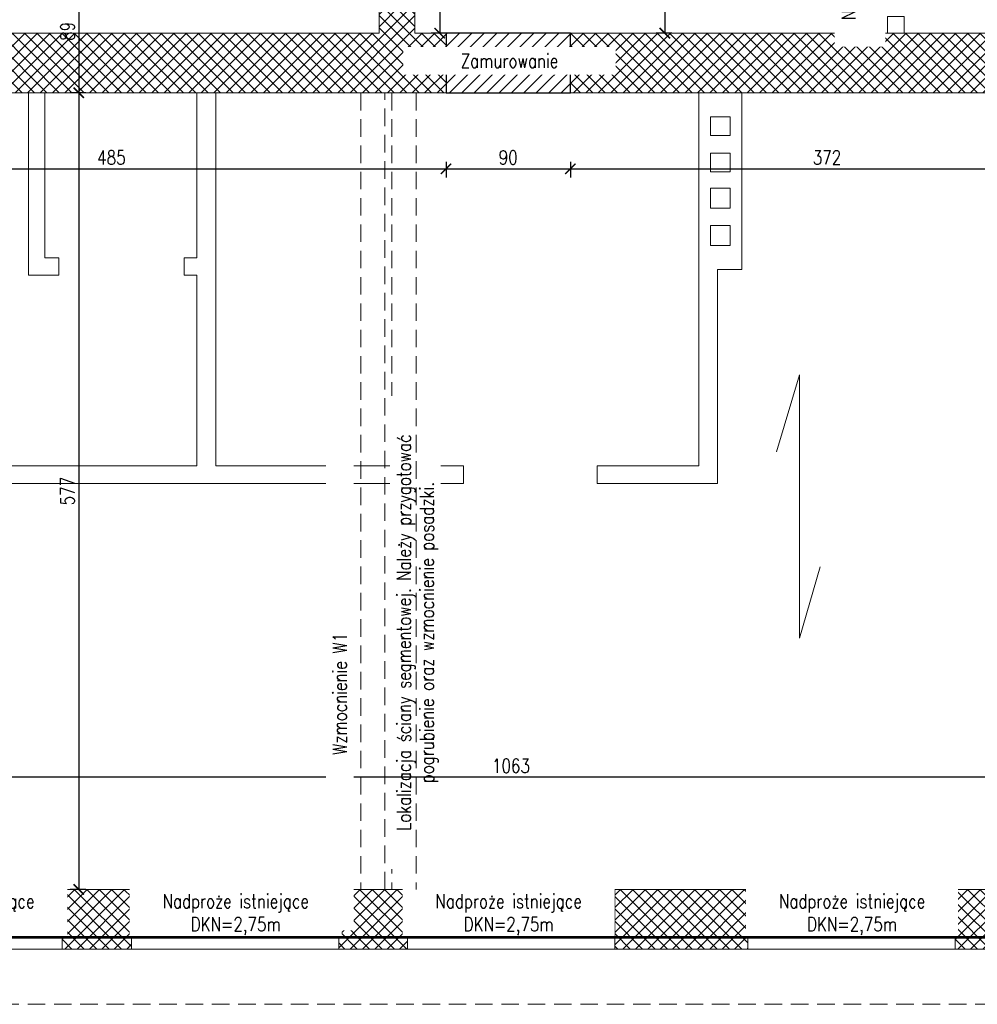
# Model space of a CAD drawing. Header units: millimetres. Extents: x 11984 to 50512, y -26688 to 13952.
# Tile 4 of 85: x 17831 to 18525, y 9700 to 10412. Entities that reach past the tile are written whole.
import ezdxf

# ---------------------------------------------------------------- set-up
doc = ezdxf.new("R2010")
doc.units = ezdxf.units.MM
doc.header["$MEASUREMENT"] = 0
doc.linetypes.add('HIDDEN', pattern=[9.525, 6.35, -3.175])
doc.layers.add('e-cad_opisy', color=7, linetype='Continuous')
for name, color, linetype, lineweight in [('e-cad_wymiary', 5, 'Continuous', 9), ('k-kreskowanie', 252, 'Continuous', 9), ('k-sciany', 4, 'Continuous', 30), ('k-widok', 1, 'Continuous', 20), ('k-wyburzenia', 215, 'PNEUMATIC2', 9), ('k-ściany działowe', 2, 'Continuous', 20), ('k-ściany istniejące', 190, 'Continuous', 18)]:
    doc.layers.add(name, color=color, linetype=linetype, lineweight=lineweight)
doc.styles.add('e-cad_1', font='simplex.shx', dxfattribs={"width": 0.8})
doc.linetypes.add('PNEUMATIC2', pattern='A,0.5,-0.25,["//",Standard,S=0.2,R=0,X=-0.1,Y=-0.1],-0.25', length=1)
doc.dimstyles.new('e-cad_1_50_[cm]', dxfattribs={"dimscale": 5, "dimtxt": 2, "dimasz": 1.5, "dimexe": 1.25, "dimexo": 0.625, "dimtad": 1, "dimdec": 0, "dimrnd": 0.1, "dimdsep": 46, "dimtxsty": 'e-cad_1', "dimblk": 'ARCHTICK', "dimcen": 1.5, "dimclrd": 256, "dimclre": 256, "dimclrt": 7, "dimadec": 0, "dimazin": 0, "dimtfac": 1, "dimtdec": 0, "dimtix": 1, "dimtmove": 0, "dimatfit": 0, "dimfxl": 0, "dimarcsym": 0})

# ---------------------------------------------------------------- blocks, each defined once
blk = doc.blocks.new('_ArchTick')
at = {"color": 0, "linetype": 'ByBlock', "const_width": 0.15}
blk.add_lwpolyline([(-0.5, -0.5), (0.5, 0.5)], dxfattribs=at)
blk = doc.blocks.new('*D615')
at = {"layer": 'Defpoints', "color": 0, "ltscale": 2}
for p in [(17655.48, 9869.35), (18718.48, 9864.13), (18718.48, 9864.13)]:
    blk.add_point(p, dxfattribs=at)
at = {"layer": 'e-cad_wymiary', "lineweight": -2}
for p, q in [((17655.48, 9866.23), (17655.48, 9857.88)), ((17655.48, 9864.13), (18718.48, 9864.13)), ((18718.48, 9861), (18718.48, 9857.88))]:
    blk.add_line(p, q, dxfattribs=at)
at = {"layer": 'e-cad_wymiary', "lineweight": -2, "ltscale": 2, "xscale": 7.5, "yscale": 7.5, "zscale": 7.5, "rotation": 180}
blk.add_blockref('_ArchTick', (17655.48, 9864.13), dxfattribs=at)
at = {"layer": 'e-cad_wymiary', "lineweight": -2, "ltscale": 2, "xscale": 7.5, "yscale": 7.5, "zscale": 7.5}
blk.add_blockref('_ArchTick', (18718.48, 9864.13), dxfattribs=at)
at = {"layer": 'e-cad_wymiary', "color": 7, "ltscale": 2, "insert": (18186.98, 9872.25), "char_height": 10, "attachment_point": 5, "style": 'e-cad_1'}
blk.add_mtext('1063', dxfattribs=at)
blk = doc.blocks.new('*D626')
at = {"layer": 'Defpoints', "color": 0, "ltscale": 2}
for p in [(18140.01, 10359.34), (17655.48, 10322.09), (18140.01, 10304.35)]:
    blk.add_point(p, dxfattribs=at)
at = {"layer": 'e-cad_wymiary', "lineweight": -2}
for p, q in [((17655.48, 10309.35), (17655.48, 10298.1)), ((18140.01, 10309.35), (18140.01, 10298.1)), ((17655.48, 10304.35), (18140.01, 10304.35))]:
    blk.add_line(p, q, dxfattribs=at)
at = {"layer": 'e-cad_wymiary', "lineweight": -2, "ltscale": 2, "xscale": 7.5, "yscale": 7.5, "zscale": 7.5, "rotation": 180}
blk.add_blockref('_ArchTick', (17655.48, 10304.35), dxfattribs=at)
at = {"layer": 'e-cad_wymiary', "lineweight": -2, "ltscale": 2, "xscale": 7.5, "yscale": 7.5, "zscale": 7.5}
blk.add_blockref('_ArchTick', (18140.01, 10304.35), dxfattribs=at)
at = {"layer": 'e-cad_wymiary', "color": 7, "ltscale": 2, "insert": (17897.75, 10312.48), "char_height": 10, "attachment_point": 5, "style": 'e-cad_1'}
blk.add_mtext('485', dxfattribs=at)
blk = doc.blocks.new('*D627')
at = {"layer": 'Defpoints', "color": 0, "ltscale": 2}
for p in [(18140.01, 10359.34), (18230.01, 10359.34), (18230.01, 10304.35)]:
    blk.add_point(p, dxfattribs=at)
at = {"layer": 'e-cad_wymiary', "lineweight": -2}
for p, q in [((18140.01, 10309.35), (18140.01, 10298.1)), ((18230.01, 10309.35), (18230.01, 10298.1)), ((18140.01, 10304.35), (18230.01, 10304.35))]:
    blk.add_line(p, q, dxfattribs=at)
at = {"layer": 'e-cad_wymiary', "lineweight": -2, "ltscale": 2, "xscale": 7.5, "yscale": 7.5, "zscale": 7.5, "rotation": 180}
blk.add_blockref('_ArchTick', (18140.01, 10304.35), dxfattribs=at)
at = {"layer": 'e-cad_wymiary', "lineweight": -2, "ltscale": 2, "xscale": 7.5, "yscale": 7.5, "zscale": 7.5}
blk.add_blockref('_ArchTick', (18230.01, 10304.35), dxfattribs=at)
at = {"layer": 'e-cad_wymiary', "color": 7, "ltscale": 2, "insert": (18185.01, 10312.48), "char_height": 10, "attachment_point": 5, "style": 'e-cad_1'}
blk.add_mtext('90', dxfattribs=at)
blk = doc.blocks.new('*D628')
at = {"layer": 'Defpoints', "color": 0, "ltscale": 2}
for p in [(18230.01, 10359.34), (18601.48, 10359.34), (18601.48, 10304.35)]:
    blk.add_point(p, dxfattribs=at)
at = {"layer": 'e-cad_wymiary', "lineweight": -2}
for p, q in [((18230.01, 10309.35), (18230.01, 10298.1)), ((18601.48, 10309.35), (18601.48, 10298.1)), ((18230.01, 10304.35), (18601.48, 10304.35))]:
    blk.add_line(p, q, dxfattribs=at)
at = {"layer": 'e-cad_wymiary', "lineweight": -2, "ltscale": 2, "xscale": 7.5, "yscale": 7.5, "zscale": 7.5, "rotation": 180}
blk.add_blockref('_ArchTick', (18230.01, 10304.35), dxfattribs=at)
at = {"layer": 'e-cad_wymiary', "lineweight": -2, "ltscale": 2, "xscale": 7.5, "yscale": 7.5, "zscale": 7.5}
blk.add_blockref('_ArchTick', (18601.48, 10304.35), dxfattribs=at)
at = {"layer": 'e-cad_wymiary', "color": 7, "ltscale": 2, "insert": (18415.75, 10312.48), "char_height": 10, "attachment_point": 5, "style": 'e-cad_1'}
blk.add_mtext('372', dxfattribs=at)
blk = doc.blocks.new('*D761')
at = {"layer": 'Defpoints', "color": 0, "ltscale": 2}
for p in [(17910.26, 10448.29), (17874.15, 10359.34), (17924.29, 10359.34)]:
    blk.add_point(p, dxfattribs=at)
at = {"layer": 'e-cad_wymiary', "lineweight": -2}
for p, q in [((17879.15, 10448.29), (17867.9, 10448.29)), ((17874.15, 10448.29), (17874.15, 10359.34)), ((17879.15, 10359.34), (17867.9, 10359.34))]:
    blk.add_line(p, q, dxfattribs=at)
at = {"layer": 'e-cad_wymiary', "lineweight": -2, "ltscale": 2, "xscale": 7.5, "yscale": 7.5, "zscale": 7.5}
for p, rotation in [((17874.15, 10448.29), 90), ((17874.15, 10359.34), 270)]:
    blk.add_blockref('_ArchTick', p, dxfattribs=dict(at, rotation=rotation))
at = {"layer": 'e-cad_wymiary', "color": 7, "ltscale": 2, "insert": (17866.03, 10403.82), "char_height": 10, "attachment_point": 5, "rotation": 90, "style": 'e-cad_1'}
blk.add_mtext('89', dxfattribs=at)
blk = doc.blocks.new('*D762')
at = {"layer": 'Defpoints', "color": 0, "ltscale": 2}
for p in [(17924.29, 10359.34), (17874.15, 9782.76), (17899.9, 9782.76)]:
    blk.add_point(p, dxfattribs=at)
at = {"layer": 'e-cad_wymiary', "lineweight": -2}
for p, q in [((17879.15, 10359.34), (17867.9, 10359.34)), ((17874.15, 10359.34), (17874.15, 9782.76)), ((17879.15, 9782.76), (17867.9, 9782.76))]:
    blk.add_line(p, q, dxfattribs=at)
at = {"layer": 'e-cad_wymiary', "lineweight": -2, "ltscale": 2, "xscale": 7.5, "yscale": 7.5, "zscale": 7.5}
for p, rotation in [((17874.15, 10359.34), 90), ((17874.15, 9782.76), 270)]:
    blk.add_blockref('_ArchTick', p, dxfattribs=dict(at, rotation=rotation))
at = {"layer": 'e-cad_wymiary', "color": 7, "ltscale": 2, "insert": (17866.03, 10071.05), "char_height": 10, "attachment_point": 5, "rotation": 90, "style": 'e-cad_1'}
blk.add_mtext('577', dxfattribs=at)
blk = doc.blocks.new('*D788')
at = {"layer": 'Defpoints', "color": 0, "ltscale": 2}
for p in [(18150.71, 10592.52), (18135.39, 10402.52), (18150.71, 10402.52)]:
    blk.add_point(p, dxfattribs=at)
at = {"layer": 'e-cad_wymiary', "lineweight": -2}
for p, q in [((18140.39, 10592.52), (18129.14, 10592.52)), ((18135.39, 10592.52), (18135.39, 10402.52)), ((18140.39, 10402.52), (18129.14, 10402.52))]:
    blk.add_line(p, q, dxfattribs=at)
at = {"layer": 'e-cad_wymiary', "lineweight": -2, "ltscale": 2, "xscale": 7.5, "yscale": 7.5, "zscale": 7.5}
for p, rotation in [((18135.39, 10592.52), 90), ((18135.39, 10402.52), 270)]:
    blk.add_blockref('_ArchTick', p, dxfattribs=dict(at, rotation=rotation))
at = {"layer": 'e-cad_wymiary', "color": 7, "ltscale": 2, "insert": (18127.26, 10497.52), "char_height": 10, "attachment_point": 5, "rotation": 90, "style": 'e-cad_1'}
blk.add_mtext('190', dxfattribs=at)
blk = doc.blocks.new('*D800')
at = {"layer": 'Defpoints', "color": 0, "ltscale": 2}
for p in [(18315.56, 10592.52), (18298.38, 10402.52), (18336.34, 10402.52)]:
    blk.add_point(p, dxfattribs=at)
at = {"layer": 'e-cad_wymiary', "lineweight": -2}
for p, q in [((18303.38, 10592.52), (18292.13, 10592.52)), ((18298.38, 10592.52), (18298.38, 10402.52)), ((18303.38, 10402.52), (18292.13, 10402.52))]:
    blk.add_line(p, q, dxfattribs=at)
at = {"layer": 'e-cad_wymiary', "lineweight": -2, "ltscale": 2, "xscale": 7.5, "yscale": 7.5, "zscale": 7.5}
for p, rotation in [((18298.38, 10592.52), 90), ((18298.38, 10402.52), 270)]:
    blk.add_blockref('_ArchTick', p, dxfattribs=dict(at, rotation=rotation))
at = {"layer": 'e-cad_wymiary', "color": 7, "ltscale": 2, "insert": (18290.25, 10497.52), "char_height": 10, "attachment_point": 5, "rotation": 90, "style": 'e-cad_1'}
blk.add_mtext('190', dxfattribs=at)

msp = doc.modelspace()

# ---------------------------------------------------------------- hatches: boundary and pattern name
at = {"layer": 'k-kreskowanie'}
h = msp.add_hatch(dxfattribs=at)
h.set_pattern_fill('ANSI37', color=256, scale=2, style=0)
h.set_pattern_definition([(45, (20560.6375, -11648.78), (-4.490128, 4.490128), []), (135, (20560.6375, -11648.78), (-4.490128, -4.490128), [])])
h.paths.add_polyline_path([(20114.55, 10359.34), (20114.55, 10402.52), (20124.71, 10402.52), (20124.71, 10552.38), (20150.11, 10552.38), (20150.11, 10402.52), (20562.44, 10402.52), (20562.44, 10522.75), (20605.62, 10522.75), (20605.62, 9739.58), (20562.44, 9739.58), (20497.32, 9739.58), (20497.32, 9782.76), (20562.44, 9782.76), (20562.44, 10359.34)])
h.paths.add_polyline_path([(20114.55, 10791.99), (20114.55, 10834.32), (20124.71, 10834.32), (20562.44, 10834.32), (20562.44, 11331.32), (20481.16, 11331.32), (20481.16, 11374.5), (20605.62, 11374.5), (20605.62, 10677.69), (20562.44, 10677.69), (20562.44, 10791.99), (20150.11, 10791.99), (20150.11, 10654.38), (20124.71, 10654.38), (20124.71, 10791.99)])
h.paths.add_polyline_path([(20200.91, 10806.38), (20221.23, 10806.38), (20221.23, 10819.93), (20200.91, 10819.93)], flags=16)
h.paths.add_polyline_path([(20161.97, 10806.38), (20180.59, 10806.38), (20180.59, 10819.93), (20161.97, 10819.93)], flags=16)
h.paths.add_polyline_path([(17610.48, 10686.04), (17610.48, 11090.05), (17655.48, 11090.05), (17655.48, 10833.52), (17958.48, 10833.52), (17958.48, 10927.02), (17982.48, 10927.02), (17982.48, 10833.52), (17989.48, 10833.52), (17989.48, 10794.52), (17655.48, 10794.52), (17655.48, 10686.04)])
h.paths.add_polyline_path([(19732.71, 10791.99), (19732.71, 10834.32), (19849.55, 10834.32), (19849.55, 11374.5), (19973.16, 11374.5), (19973.16, 11331.32), (19892.73, 11331.32), (19892.73, 10834.32), (19914.74, 10834.32), (19914.74, 10791.99), (19901.86, 10791.99), (19901.86, 10816.54), (19826.86, 10816.54), (19826.86, 10791.99)])
h.paths.add_polyline_path([(17610.48, 10284.84), (17610.48, 10539.8), (17655.48, 10539.8), (17655.48, 10402.52), (17782.87, 10402.52), (18091.48, 10402.52), (18091.48, 10422.52), (18117.52, 10422.52), (18117.52, 10402.52), (18140.01, 10402.52), (18140.01, 10359.34), (17655.48, 10359.34), (17655.48, 10284.84)])
h.paths.add_polyline_path([(18902.97, 10359.34), (18902.97, 10402.52), (19002.88, 10402.52), (19002.88, 10017.29), (19096.01, 10017.29), (19096.01, 9992.74), (19002.88, 9992.74), (19002.88, 9907.76), (18977.48, 9907.76), (18977.48, 10359.34)])
h.paths.add_polyline_path([(18594.48, 10791.99), (18594.48, 10834.32), (18602.48, 10834.32), (18602.48, 10862.32), (18647.48, 10862.32), (18647.48, 10834.32), (18848.79, 10834.32), (18848.79, 10791.99), (18789.52, 10791.99), (18789.52, 10566.78), (18775.52, 10566.78), (18775.52, 10791.99)])
h.paths.add_polyline_path([(19218.09, 9992.74), (19218.09, 10017.29), (19228.09, 10017.29), (19228.09, 10402.52), (19359.65, 10402.52), (19359.65, 10359.34), (19265.65, 10359.34), (19265.65, 10281.34), (19252.65, 10281.34), (19252.65, 9907.76), (19228.09, 9907.76), (19228.09, 9992.74)])
h.paths.add_polyline_path([(19616.95, 10359.34), (19616.95, 10402.52), (20014.65, 10402.52), (20014.65, 10359.34), (19936.21, 10359.34), (19936.21, 10281.34), (19897.81, 10281.34), (19897.81, 10359.34)])
h.paths.add_polyline_path([(19909.81, 10293.34), (19924.21, 10293.34), (19924.21, 10314.34), (19909.81, 10314.34)], flags=16)
h.paths.add_polyline_path([(19909.81, 10326.34), (19924.21, 10326.34), (19924.21, 10347.34), (19909.81, 10347.34)], flags=16)
h.paths.add_polyline_path([(17610.48, 9739.58), (17610.48, 10131.59), (17655.48, 10131.59), (17655.48, 9782.76), (17712.07, 9782.76), (17712.07, 9739.58)])
h.paths.add_polyline_path([(18273.77, 10794.52), (18273.77, 10833.52), (18327.48, 10833.52), (18327.48, 10849.32), (18368.48, 10849.32), (18368.48, 10834.32), (18504.48, 10834.32), (18504.48, 10801.99), (18491.48, 10801.99), (18491.48, 10793.99), (18471.52, 10793.99), (18471.52, 10731.52), (18454.52, 10731.52), (18454.52, 10794.52)])
h.paths.add_polyline_path([(18230.01, 10359.34), (18230.01, 10402.52), (18601.48, 10402.52), (18601.48, 10359.34)])
h.paths.add_polyline_path([(19366.95, 10791.99), (19366.95, 10834.32), (19577.77, 10834.32), (19577.77, 10791.99)])
h.paths.add_polyline_path([(19003.73, 10791.99), (19003.73, 10834.32), (19212.01, 10834.32), (19212.01, 10791.99)])
h.paths.add_polyline_path([(20128.1, 11331.32), (20128.1, 11374.5), (20326.22, 11374.5), (20326.22, 11331.32)])
h.paths.add_polyline_path([(19851.31, 9739.58), (19851.31, 9782.76), (19897.81, 9782.76), (19897.81, 9812.76), (19923.21, 9812.76), (19923.21, 9782.76), (19957.43, 9782.76), (19957.43, 9739.58)])
h.paths.add_polyline_path([(18908.12, 9739.58), (18908.12, 9782.76), (19038.06, 9782.76), (19038.06, 9739.58)])
h.paths.add_polyline_path([(19181.06, 9739.58), (19181.06, 9782.76), (19311, 9782.76), (19311, 9739.58), (19194.23, 9739.58)])
h.paths.add_polyline_path([(18703.48, 10359.34), (18703.48, 10402.52), (18812.38, 10402.52), (18812.38, 10359.34)])
h.paths.add_polyline_path([(18091.48, 10774.52), (18091.48, 10833.52), (18167.48, 10833.52), (18167.48, 10794.52), (18117.52, 10794.52), (18117.52, 10774.52)])
h.paths.add_polyline_path([(18262.12, 9739.58), (18262.12, 9782.76), (18358.5, 9782.76), (18358.5, 9739.58)])
h.paths.add_polyline_path([(19459.55, 10359.34), (19459.55, 10402.52), (19514.95, 10402.52), (19514.95, 10359.34)])
h.paths.add_polyline_path([(17862.07, 9739.58), (17862.07, 9782.76), (17912.3, 9782.76), (17912.3, 9739.58)])
h.paths.add_polyline_path([(18454.52, 10604.52), (18454.52, 10731.52), (18471.52, 10731.52), (18471.52, 10604.52)])
h.paths.add_polyline_path([(18708.31, 9739.58), (18708.31, 9782.76), (18758.12, 9782.76), (18758.12, 9739.58)])
h.paths.add_polyline_path([(18508.5, 9739.58), (18508.5, 9782.76), (18558.31, 9782.76), (18558.31, 9739.58)])
h.paths.add_polyline_path([(18062.3, 9739.58), (18062.3, 9782.76), (18112.12, 9782.76), (18112.12, 9739.58)])
h.paths.add_polyline_path([(19461, 9739.58), (19461, 9782.76), (19506.58, 9782.76), (19506.58, 9739.58)])
h.paths.add_polyline_path([(20107.43, 9739.58), (20107.43, 9782.76), (20152.58, 9782.76), (20152.58, 9739.58)])
h.paths.add_polyline_path([(19656.58, 9739.58), (19656.58, 9782.76), (19701.31, 9782.76), (19701.31, 9739.58)])
h.paths.add_polyline_path([(20302.58, 9739.58), (20302.58, 9782.76), (20347.32, 9782.76), (20347.32, 9739.58)])
h.paths.add_polyline_path([(17958.48, 11029.02), (17958.48, 11072.32), (17982.48, 11072.32), (17982.48, 11051.92), (17982.48, 11029.02)])
h.paths.add_polyline_path([(20146.39, 10448.92), (20128.44, 10448.92), (20128.44, 10463.92), (20146.39, 10463.92)], flags=24)
h.paths.add_polyline_path([(20177.06, 10389.91), (20177.06, 10371.96), (20162.06, 10371.96), (20162.06, 10389.91)], flags=24)
h.paths.add_polyline_path([(20515.52, 10389.91), (20515.52, 10371.96), (20500.52, 10371.96), (20500.52, 10389.91)], flags=24)
h.paths.add_polyline_path([(20177.06, 10822.13), (20177.06, 10804.18), (20162.06, 10804.18), (20162.06, 10822.13)], flags=24)
h.paths.add_polyline_path([(20515.52, 10822.13), (20515.52, 10804.18), (20500.52, 10804.18), (20500.52, 10822.13)], flags=24)
h.paths.add_polyline_path([(17979.65, 10866.66), (17961.31, 10866.66), (17961.31, 10881.66), (17979.65, 10881.66)], flags=24)
h.paths.add_polyline_path([(17873.53, 10822.81), (17873.53, 10805.24), (17858.53, 10805.24), (17858.53, 10822.81)], flags=24)
h.paths.add_polyline_path([(18999.16, 10109.31), (18981.2, 10109.31), (18981.2, 10124.31), (18999.16, 10124.31)], flags=24)
h.paths.add_polyline_path([(18999.16, 10283.57), (18981.2, 10283.57), (18981.2, 10298.57), (18999.16, 10298.57)], flags=24)
h.paths.add_polyline_path([(18933.97, 10389.91), (18933.97, 10371.96), (18918.97, 10371.96), (18918.97, 10389.91)], flags=24)
h.paths.add_polyline_path([(19060.03, 10013.99), (19060.03, 9996.04), (19045.03, 9996.04), (19045.03, 10013.99)], flags=24)
h.paths.add_polyline_path([(18999.16, 10304.98), (18981.2, 10304.98), (18981.2, 10319.98), (18999.16, 10319.98)], flags=24)
h.paths.add_polyline_path([(19345.09, 10389.91), (19345.09, 10371.96), (19330.09, 10371.96), (19330.09, 10389.91)], flags=24)
h.paths.add_polyline_path([(19249.35, 10109.31), (19231.39, 10109.31), (19231.39, 10124.31), (19249.35, 10124.31)], flags=24)
h.paths.add_polyline_path([(19255.85, 10283.57), (19237.89, 10283.57), (19237.89, 10298.57), (19255.85, 10298.57)], flags=24)
h.paths.add_polyline_path([(19255.85, 10304.98), (19237.89, 10304.98), (19237.89, 10319.98), (19255.85, 10319.98)], flags=24)
h.paths.add_polyline_path([(19772.76, 10389.91), (19772.76, 10371.96), (19757.76, 10371.96), (19757.76, 10389.91)], flags=24)
h.paths.add_polyline_path([(19957.55, 10389.91), (19957.55, 10371.96), (19942.55, 10371.96), (19942.55, 10389.91)], flags=24)
h.paths.add_polyline_path([(19925.98, 10304.98), (19908.03, 10304.98), (19908.03, 10319.98), (19925.98, 10319.98)], flags=24)
h.paths.add_polyline_path([(18297.75, 10822.81), (18297.75, 10805.24), (18282.75, 10805.24), (18282.75, 10822.81)], flags=24)
h.paths.add_polyline_path([(18554.65, 10389.91), (18554.65, 10371.96), (18539.65, 10371.96), (18539.65, 10389.91)], flags=24)
h.paths.add_polyline_path([(18471.23, 10652.29), (18454.81, 10652.29), (18454.81, 10667.29), (18471.23, 10667.29)], flags=24)
h.paths.add_polyline_path([(19898.77, 10243.02), (19664.82, 10243.02), (19664.82, 10296.6), (19898.77, 10296.6)], flags=9)
h.paths.add_polyline_path([(20146.39, 10652.29), (20128.44, 10652.29), (20128.44, 10667.29), (20146.39, 10667.29)], flags=9)
h.paths.add_polyline_path([(17873.53, 10412.6), (17873.53, 10395.03), (17858.53, 10395.03), (17858.53, 10412.6)], flags=9)
h.paths.add_polyline_path([(20127.85, 10730.09), (20111.42, 10730.09), (20111.42, 10745.09), (20127.85, 10745.09)], flags=9)
h.paths.add_polyline_path([(18790.93, 10652.29), (18774.12, 10652.29), (18774.12, 10667.29), (18790.93, 10667.29)], flags=9)
h.paths.add_polyline_path([(17991.15, 10866.66), (17980.81, 10866.66), (17980.81, 10881.66), (17991.15, 10881.66)], flags=9)
h = msp.add_hatch(dxfattribs=at)
h.set_pattern_fill('ANSI31', color=256, scale=2, angle=360, style=0)
h.set_pattern_definition([(45, (20560.6375, -11648.78), (-4.490128, 4.490128), [])])
h.paths.add_polyline_path([(19359.65, 10359.34), (19459.55, 10359.34), (19459.55, 10402.52), (19366.95, 10402.52), (19359.65, 10402.52)])
h.paths.add_polyline_path([(20014.65, 10402.52), (20014.65, 10359.34), (20114.55, 10359.34), (20114.55, 10402.52)])
h.paths.add_polyline_path([(18812.38, 10359.34), (18902.97, 10359.34), (18902.97, 10402.52), (18812.38, 10402.52)])
h.paths.add_polyline_path([(18140.01, 10359.34), (18230.01, 10359.34), (18230.01, 10402.52), (18140.36, 10402.52), (18140.01, 10402.52)])
h.paths.add_polyline_path([(18602.48, 11078.49), (18647.48, 11078.49), (18647.48, 11005.32), (18602.48, 11005.32), (18602.48, 11078.49)])
h.paths.add_polyline_path([(18504.48, 10834.32), (18519.48, 10834.32), (18519.48, 10809.77), (18594.48, 10809.77), (18594.48, 10801.99), (18504.48, 10801.99)])
h.paths.add_polyline_path([(18327.48, 10951.32), (18327.48, 11018.43), (18335.48, 11018.43), (18335.48, 11005.43), (18368.48, 11005.43), (18368.48, 10951.32)])
h.paths.add_polyline_path([(18226.48, 10375), (18145.29, 10375), (18145.29, 10390), (18226.48, 10390)], flags=24)
h.paths.add_polyline_path([(18898.51, 10373.86), (18817.32, 10373.86), (18817.32, 10388.86), (18898.51, 10388.86)], flags=24)
h.paths.add_polyline_path([(18554.65, 10811.05), (18554.65, 10800.71), (18539.65, 10800.71), (18539.65, 10811.05)], flags=9)
h.paths.add_polyline_path([(18616.79, 11016.85), (18489.13, 11016.85), (18489.13, 11050.42), (18616.79, 11050.42)], flags=9)
h.paths.add_polyline_path([(19450.67, 10374.43), (19369.48, 10374.43), (19369.48, 10389.43), (19450.67, 10389.43)], flags=24)
h.paths.add_polyline_path([(20104.24, 10374.3), (20023.05, 10374.3), (20023.05, 10389.3), (20104.24, 10389.3)], flags=24)

# ---------------------------------------------------------------- linework, layer by layer
at = {"layer": 'k-sciany'}
msp.add_lwpolyline([(18140.01, 10359.34), (18230.01, 10359.34), (18230.01, 10402.52), (18140.01, 10402.52)], close=True, dxfattribs=at)
at = {"layer": 'k-widok', "linetype": 'HIDDEN', "ltscale": 2}
msp.add_line((18078.29, 10359.34), (18078.29, 9782.76), dxfattribs=at)
at = {"layer": 'k-widok'}
for p, q in [((17712.07, 9782.76), (17862.07, 9782.76)), ((17912.3, 9782.76), (18062.3, 9782.76)), ((18112.12, 9782.76), (18262.12, 9782.76)), ((18358.5, 9782.76), (18508.5, 9782.76)), ((17712.07, 9739.58), (17862.07, 9739.58)), ((17912.3, 9739.58), (18062.3, 9739.58)), ((18112.12, 9739.58), (18262.12, 9739.58)), ((18358.5, 9739.58), (18508.5, 9739.58))]:
    msp.add_line(p, q, dxfattribs=at)
at = {"layer": 'k-widok', "color": 3, "linetype": 'HIDDEN', "ltscale": 2}
msp.add_lwpolyline([(18095.79, 10359.34), (18100.79, 10359.34), (18100.79, 9782.76), (18095.79, 9782.76)], close=True, dxfattribs=at)
at = {"layer": 'k-widok'}
msp.add_lwpolyline([(18379.23, 10099.49), (18395.95, 10155.25), (18395.95, 9964.66), (18410.85, 10016.3)], dxfattribs=at)
at = {"layer": 'k-wyburzenia', "ltscale": 25}
for points in [[(17837.79, 10359.34), (17837.79, 10227.26)], [(17849.65, 10239.96), (17849.65, 10359.34)], [(17959.71, 10359.34), (17959.71, 10239.96)], [(17973.26, 10089.26), (17973.26, 10359.34)], [(18322.93, 10359.34), (18322.93, 10089.26)], [(18354.03, 10231.5), (18354.03, 10359.34)], [(18331.34, 10328.44), (18331.34, 10341.99)], [(18331.34, 10341.99), (18345.73, 10341.99)], [(18345.73, 10341.99), (18345.73, 10328.44)], [(18345.73, 10328.44), (18331.34, 10328.44)], [(18331.34, 10302.2), (18331.34, 10315.74)], [(18331.34, 10315.74), (18345.73, 10315.74)], [(18345.73, 10315.74), (18345.73, 10302.2)], [(18345.73, 10302.2), (18331.34, 10302.2)], [(18331.34, 10275.95), (18331.34, 10290.34)], [(18331.34, 10290.34), (18345.73, 10290.34)], [(18345.73, 10290.34), (18345.73, 10275.95)], [(18345.73, 10275.95), (18331.34, 10275.95)], [(18331.34, 10248.86), (18331.34, 10263.25)], [(18331.34, 10263.25), (18345.73, 10263.25)], [(18345.73, 10263.25), (18345.73, 10248.86)], [(18345.73, 10248.86), (18331.34, 10248.86)], [(17859.81, 10239.96), (17849.65, 10239.96)], [(17859.81, 10227.26), (17859.81, 10239.96)], [(17959.71, 10239.96), (17950.4, 10239.96)], [(17950.4, 10239.96), (17950.4, 10227.26)], [(17837.79, 10227.26), (17859.81, 10227.26)], [(17950.4, 10227.26), (17959.71, 10227.26)], [(17959.71, 10227.26), (17959.71, 10089.26)], [(18336.48, 10076.56), (18336.48, 10231.5)], [(18336.48, 10231.5), (18354.03, 10231.5)], [(18322.93, 10124.82), (18322.93, 10134.98)], [(18322.93, 10124.82), (18322.93, 10115.5)], [(17784.45, 10089.26), (17959.71, 10089.26)], [(18152.75, 10089.26), (17973.26, 10089.26)], [(18152.75, 10076.56), (18152.75, 10089.26)], [(18322.93, 10089.26), (18249.35, 10089.26)], [(18249.35, 10076.56), (18249.35, 10089.26)], [(17784.45, 10076.56), (17985.96, 10076.56)], [(18152.75, 10076.56), (17982.65, 10076.56)], [(18249.35, 10076.56), (18336.48, 10076.56)]]:
    msp.add_lwpolyline(points, dxfattribs=at)
at = {"layer": 'k-ściany działowe'}
msp.add_lwpolyline([(18459.52, 10402.52), (18471.52, 10402.52), (18471.52, 10414.52), (18459.52, 10414.52)], close=True, dxfattribs=at)
at = {"layer": 'k-ściany istniejące'}
msp.add_line((17862.07, 9754.82), (17862.07, 9739.58), dxfattribs=at)
for points in [[(18117.52, 10402.52), (18117.52, 10422.52), (18091.48, 10422.52), (18091.48, 10402.52)], [(18091.48, 10402.52), (17782.87, 10402.52), (17655.48, 10402.52)], [(18140.36, 10402.52), (18117.52, 10402.52)], [(18601.48, 10402.52), (18230.01, 10402.52)], [(17655.48, 10359.34), (18140.01, 10359.34)], [(18230.01, 10359.34), (18601.48, 10359.34)], [(17912.3, 9782.76), (17862.07, 9782.76)], [(17862.07, 9782.76), (17862.07, 9739.58)], [(17912.3, 9739.58), (17912.3, 9782.76)], [(18112.12, 9782.76), (18062.3, 9782.76)], [(18062.3, 9782.76), (18062.3, 9739.58)], [(18112.12, 9739.58), (18112.12, 9782.76)], [(18358.5, 9782.76), (18262.12, 9782.76)], [(18262.12, 9782.76), (18262.12, 9739.58)], [(18358.5, 9739.58), (18358.5, 9782.76)], [(18558.31, 9782.76), (18508.5, 9782.76)], [(18508.5, 9782.76), (18508.5, 9739.58)], [(17862.07, 9739.58), (17862.07, 9754.82)], [(17862.07, 9739.58), (17912.3, 9739.58)], [(18062.3, 9739.58), (18112.12, 9739.58)], [(18262.12, 9739.58), (18358.5, 9739.58)], [(18508.5, 9739.58), (18558.31, 9739.58)]]:
    msp.add_lwpolyline(points, dxfattribs=at)

# ---------------------------------------------------------------- dimensions: what is measured, and where the dimension line sits
at = {"layer": 'e-cad_wymiary'}
for base, p1, p2, picture, middle in [((18135.39, 10402.52), (18150.71, 10592.52), (18150.71, 10402.52), '*D788', (18127.26, 10497.52)), ((18298.38, 10402.52), (18315.56, 10592.52), (18336.34, 10402.52), '*D800', (18290.25, 10497.52)), ((17874.15, 10359.34), (17910.26, 10448.29), (17924.29, 10359.34), '*D761', (17866.03, 10403.82))]:
    dim = msp.add_linear_dim(base=base, p1=p1, p2=p2, angle=90, dimstyle='e-cad_1_50_[cm]', override={"dimtmove": 1}, dxfattribs=at)
    dim.commit()
    dim.dimension.update_dxf_attribs({"geometry": picture, "text_midpoint": middle})
dim = msp.add_linear_dim(base=(18140.01, 10304.35), p1=(17655.48, 10322.09), p2=(18140.01, 10359.34), dimstyle='e-cad_1_50_[cm]', dxfattribs=at)
dim.commit()
dim.dimension.update_dxf_attribs({"geometry": '*D626', "text_midpoint": (17897.75, 10312.48)})
for base, p1, p2, picture, middle in [((18230.01, 10304.35), (18140.01, 10359.34), (18230.01, 10359.34), '*D627', (18185.01, 10312.48)), ((18601.48, 10304.35), (18230.01, 10359.34), (18601.48, 10359.34), '*D628', (18415.75, 10312.48))]:
    dim = msp.add_linear_dim(base=base, p1=p1, p2=p2, dimstyle='e-cad_1_50_[cm]', override={"dimtmove": 1}, dxfattribs=at)
    dim.commit()
    dim.dimension.update_dxf_attribs({"geometry": picture, "text_midpoint": middle})

# ---------------------------------------------------------------- next in the draw order: texts
at = {"layer": 'e-cad_opisy', "linetype": 'Continuous', "char_height": 10, "attachment_point": 2, "rotation": 90, "style": 'e-cad_1', "bg_fill": 2}
for s, insert, width in [('Nad. B11,5 L=1,30m\\PDKN=2,08m', (18426.37, 10469.53), 143.6031), ('Lokalizacja ściany segmentowej. Należy przygotować pogrubienie oraz wzmocnienie posadzki. ', (18104.39, 9968.66), 332.3792)]:
    msp.add_mtext(s, dxfattribs=dict(at, insert=insert, width=width))
at = {"layer": 'e-cad_opisy', "linetype": 'Continuous', "char_height": 10, "width": 143.6031, "attachment_point": 2, "style": 'e-cad_1', "bg_fill": 2}
for s, insert in [('Zamurowanie ', (18185.89, 10387.5)), ('Nadproże istniejące\\PDKN=2,75m', (17789.12, 9779.28)), ('Nadproże istniejące\\PDKN=2,75m', (17987.75, 9779.28)), ('Nadproże istniejące\\PDKN=2,75m', (18185.28, 9779.28)), ('Nadproże istniejące\\PDKN=2,75m', (18433.87, 9779.28))]:
    msp.add_mtext(s, dxfattribs=dict(at, insert=insert))

# ---------------------------------------------------------------- next in the draw order: linework, layer by layer
at = {"layer": 'e-cad_wymiary', "linetype": 'HIDDEN', "ltscale": 2, "const_width": 2}
msp.add_lwpolyline([(17598.1, 9747.98), (20621.3, 9747.98)], dxfattribs=at)
at = {"layer": 'k-widok', "linetype": 'HIDDEN', "ltscale": 2}
msp.add_line((18118.29, 10359.34), (18118.29, 9782.76), dxfattribs=at)
at = {"layer": 'k-widok', "color": 4, "linetype": 'HIDDEN', "ltscale": 2}
msp.add_lwpolyline([(17570.48, 11408.7), (17570.48, 9699.58), (20645.62, 9699.58), (20645.62, 11414.5), (19809.55, 11414.5), (19809.55, 10874.32), (18406.55, 10874.32), (18406.55, 11408.7), (17570.48, 11408.7)], dxfattribs=at)

# ---------------------------------------------------------------- next in the draw order: dimensions: what is measured, and where the dimension line sits
at = {"layer": 'e-cad_wymiary'}
dim = msp.add_linear_dim(base=(17874.15, 9782.76), p1=(17924.29, 10359.34), p2=(17899.9, 9782.76), angle=90, dimstyle='e-cad_1_50_[cm]', override={"dimtmove": 1}, dxfattribs=at)
dim.commit()
dim.dimension.update_dxf_attribs({"geometry": '*D762', "text_midpoint": (17866.03, 10071.05)})
dim = msp.add_linear_dim(base=(18718.48, 9864.13), p1=(17655.48, 9869.35), p2=(18718.48, 9864.13), dimstyle='e-cad_1_50_[cm]', override={"dimtmove": 1}, dxfattribs=at)
dim.commit()
dim.dimension.update_dxf_attribs({"geometry": '*D615', "text_midpoint": (18186.98, 9872.25)})

# ---------------------------------------------------------------- next in the draw order: texts
at = {"layer": 'e-cad_opisy', "linetype": 'Continuous', "insert": (18058.14, 9924.37), "char_height": 10, "width": 332.3792, "attachment_point": 2, "rotation": 90, "style": 'e-cad_1', "bg_fill": 2}
msp.add_mtext('Wzmocnienie W1', dxfattribs=at)

doc.saveas('drawing.dxf')
